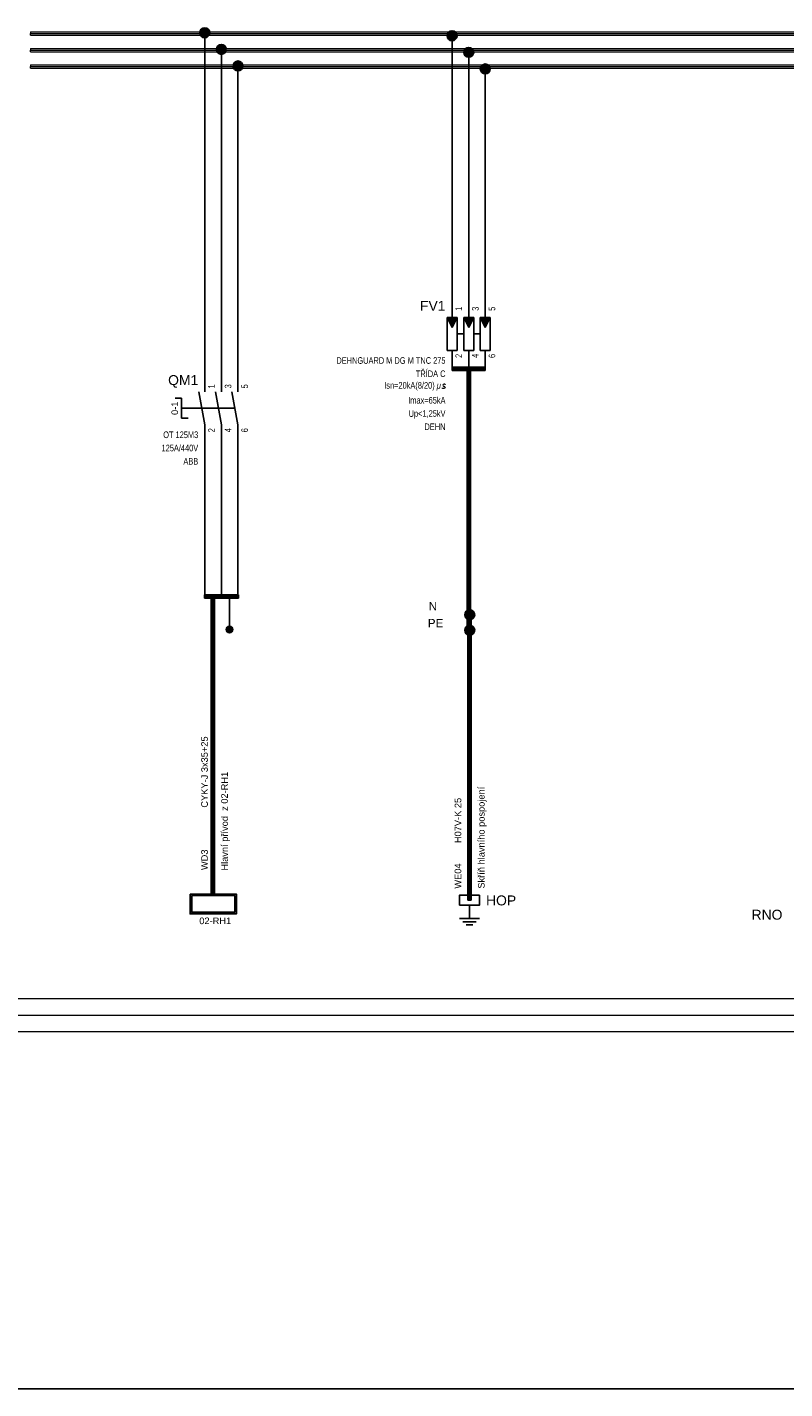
# Model space of a CAD drawing. Extents: x -3642 to 3381, y 3251 to 3904.
# Tile 2 of 41: x -3385 to -3156, y 3251 to 3662. Entities that reach past the tile are written whole.
import ezdxf
from ezdxf.enums import TextEntityAlignment as Align

# ---------------------------------------------------------------- set-up
doc = ezdxf.new("R2010")
doc.units = 0
doc.header["$MEASUREMENT"] = 0
for name, color, linetype in [('1-KRESBA', 7, 'Continuous'), ('__Bílá', 7, 'Continuous'), ('__Oranžová', 30, 'Continuous'), ('__Rudá 010', 10, 'Continuous'), ('__Svmodrá', 4, 'Continuous'), ('__Vínová 220', 220, 'Continuous'), ('__Zelená', 3, 'Continuous'), ('__Černá 250', 7, 'Continuous')]:
    doc.layers.add(name, color=color, linetype=linetype)
doc.styles.add('Arial', font='arial.ttf')
doc.styles.add('GENERATED_STYLE_1', font='arial.ttf')
doc.styles.add('GREEKC', font='greekc', dxfattribs={"width": 0.8, "height": 1.3})
doc.styles.add('ROMANC', font='romanc', dxfattribs={"height": 2})

# ---------------------------------------------------------------- blocks, each defined once
blk = doc.blocks.new('BLK_Razítko_malé_pro_rozváděče')
at = {"layer": '__Bílá'}
for p, q in [((15, -1), (15, -20)), ((15, -1), (294, -1)), ((15.5, -1.5), (15.5, -19.5)), ((15.5, -1.5), (184.5, -1.5)), ((184.5, -1.5), (184.5, -19.5)), ((185, -1.5), (185, -19.5)), ((185, -1.5), (293.5, -1.5)), ((293.5, -19.5), (293.5, -1.5)), ((294, -20), (294, -1)), ((15, -20), (294, -20)), ((15.5, -19.5), (184.5, -19.5)), ((185, -19.5), (293.5, -19.5)), ((15, -405), (15, -419)), ((15, -405), (294, -405)), ((15.5, -405.5), (15.5, -418.5)), ((15.5, -405.5), (194.5, -405.5)), ((194.5, -405.5), (194.5, -418.5)), ((195, -405.5), (195, -418.5)), ((195, -405.5), (293.5, -405.5)), ((293.5, -405.5), (293.5, -418.5)), ((294, -405), (294, -419)), ((15, -419), (294, -419)), ((15.5, -418.5), (194.5, -418.5)), ((195, -418.5), (293.5, -418.5))]:
    blk.add_line(p, q, dxfattribs=at)
for p in [(0, 0), (300, 0), (0, -420), (300, -420)]:
    blk.add_point(p, dxfattribs=at)
at = {"layer": '__Bílá', "style": 'Arial'}
for s, height, p in [('-', 3, (38, -7)), ('Dokument', 2.5, (187, -7)), ('-', 3, (210.5, -7)), ('SO/PS', 2.5, (17.5, -12)), ('-', 3, (38, -12)), ('Vypracoval', 2.5, (187, -12)), ('-', 3, (210.5, -12)), ('Investor', 2.5, (17.5, -17)), ('-', 3, (38, -17)), ('Datum', 2.5, (187, -17)), ('-', 3, (210.5, -17)), ('PVLK PROJECT s.r.o. , Langrova 195/33,  787 01 Šumperk', 2.5, (17.5, -411)), ('Copyright © 2012 PVLK', 2.5, (197, -411)), ('Telefon: 773 836 685, mobil: 777 848 204, e-mail: %%Upavelka@pvlk.cz', 2.5, (17.5, -416)), ('Číslo dokumentu .....', 2.5, (197, -416))]:
    blk.add_text(s, height=height, dxfattribs=at).set_placement(p)
at = {"layer": '__Vínová 220', "char_height": 2.5, "attachment_point": 7, "style": 'Arial'}
for s, insert in [('715 0908', (17.5, -7)), ('Rozšíření výrobního areálu firmy PLASTKON PRODUCT, S.R.O.', (42.5, -7.75)), ('R3 – Hlavní rozváděč 3NP', (215, -7.75)), ('SO 02 - Novostavba skladovací haly s administrativní budovou', (42.5, -12.75)), ('Miroslav Pavelka', (215, -12.75)), ('Plastkon product, s.r.o., Hlavní 147, Mikulovice 790 84', (42.5, -17.75)), ('06/2016', (215, -17.75))]:
    blk.add_mtext(s, dxfattribs=dict(at, insert=insert))
at = {"layer": '__Vínová 220', "style": 'Arial'}
blk.add_attdef('ČÍSLO', text='', height=4, dxfattribs=at).set_placement((290, -416), align=Align.RIGHT)
blk = doc.blocks.new('V0085A01')
h = blk.add_hatch(color=256)
edge = h.paths.add_edge_path()
edge.add_arc((0, 0), 1, 0, 360)
blk.add_circle((0, 0), 1)
blk = doc.blocks.new('RT-M3-WL')
for p, q in [((0, 5), (0, 10)), ((5, 5), (5, 10)), ((10, 5), (10, 10)), ((-1.82, 5), (0, -5)), ((3.18, 5), (5, -5)), ((8.18, 5), (10, -5)), ((-7, 3), (-9, 3)), ((-7, -3), (-7, 3)), ((-7, 0), (9.09, 0)), ((-7, -3), (-5, -3)), ((0, -5), (0, -10)), ((5, -5), (5, -10)), ((10, -5), (10, -10))]:
    blk.add_line(p, q)
at = {"style": 'Arial'}
blk.add_text('0-1', height=2, rotation=90, dxfattribs=at).set_placement((-8.08, 0), align=Align.CENTER)
blk.add_attdef('POPIS', text='', height=3, dxfattribs=at).set_placement((-2, 7), align=Align.RIGHT)
at = {"style": 'Arial', "width": 0.8}
for tag, p in [('NO1', (3, 6)), ('NO2', (8, 6)), ('NO3', (13, 6))]:
    blk.add_attdef(tag, p, '', height=2, rotation=90, dxfattribs=at)
for tag, p in [('TYP', (-2, -9)), ('AC21A(PROUD)', (-2, -13)), ('AC23A(VÝKON)', (-2, -17)), ('DOPLŇ1', (-2, -21)), ('DOPLŇ2', (-2, -25)), ('DOPLŇ3', (-2, -29))]:
    blk.add_attdef(tag, text='', height=2, dxfattribs=at).set_placement(p, align=Align.RIGHT)
for tag, p in [('CO1', (3, -6)), ('CO2', (8, -6)), ('CO3', (13, -6))]:
    blk.add_attdef(tag, text='', height=2, rotation=90, dxfattribs=at).set_placement(p, align=Align.RIGHT)
blk = doc.blocks.new('L0001A02')
at = {"linetype": 'Continuous'}
h = blk.add_hatch(color=256, dxfattribs=at)
edge = h.paths.add_edge_path()
edge.add_arc((0, 0), 1.5, 0, 360)
blk.add_circle((0, 0), 1.5)
blk = doc.blocks.new('HOP01')
for p, q in [((0, 0), (2, 0)), ((2, 1.5), (2, -1.5)), ((2.5, 1), (2.5, -1)), ((3, 0.5), (3, -0.5))]:
    blk.add_line(p, q)
blk.add_lwpolyline([(-1.5, 1.5), (0, 1.5), (0, -1.5), (-1.5, -1.5)], close=True)
blk = doc.blocks.new('MOE01020')
for points in [[(1.5, 5), (-1.5, 5), (0, 2)], [(6.5, 5), (3.5, 5), (5, 2)], [(10, 2), (11.5, 5), (8.5, 5)]]:
    blk.add_hatch(color=256).paths.add_polyline_path(points)
for p, q in [((0, 5), (0, 10)), ((5, 5), (5, 10)), ((10, 5), (10, 10)), ((-1.5, 5), (1.5, 5)), ((-1.5, -5), (-1.5, 5)), ((-1.5, 5), (0, 2)), ((0, 2), (1.5, 5)), ((1.5, 5), (1.5, -5)), ((3.5, 5), (5, 2)), ((3.5, 5), (6.5, 5)), ((3.5, -5), (3.5, 5)), ((5, 2), (6.5, 5)), ((6.5, 5), (6.5, -5)), ((8.5, 5), (10, 2)), ((8.5, 5), (11.5, 5)), ((8.5, -5), (8.5, 5)), ((10, 2), (11.5, 5)), ((11.5, 5), (11.5, -5)), ((1.5, 0), (3.5, 0)), ((6.5, 0), (8.5, 0)), ((1.5, -5), (-1.5, -5)), ((0, -5), (0, -10)), ((6.5, -5), (3.5, -5)), ((5, -5), (5, -10)), ((11.5, -5), (8.5, -5)), ((10, -5), (10, -10))]:
    blk.add_line(p, q)
at = {"style": 'Arial', "width": 0.8}
blk.add_text('Isn=20kA(8/20)', height=2, dxfattribs=at).set_placement((-20.48, -16.5))
at = {"oblique": 10, "width": 0.8}
for s, style, p in [('m', 'GREEKC', (-3.5, -16.5)), ('s', 'ROMANC', (-2, -16.5))]:
    blk.add_text(s, height=2, dxfattribs=dict(at, style=style)).set_placement(p, align=Align.RIGHT)
at = {"style": 'Arial'}
blk.add_attdef('POPIS', text='', height=3, dxfattribs=at).set_placement((-2, 7), align=Align.RIGHT)
at = {"style": 'Arial', "width": 0.8}
for tag, p in [('L1', (3, 7)), ('L2', (8, 7)), ('L3', (13, 7))]:
    blk.add_attdef(tag, p, '', height=2, rotation=90, dxfattribs=at)
for tag, p in [('TYP', (-2, -9)), ('TŘÍDA', (-2, -13)), ('ISG', (-2, -21)), ('TR', (-2, -25)), ('URES', (-2, -29))]:
    blk.add_attdef(tag, text='', height=2, dxfattribs=at).set_placement(p, align=Align.RIGHT)
for tag, p in [('T1', (3, -6)), ('T2', (8, -6)), ('T3', (13, -6))]:
    blk.add_attdef(tag, text='', height=2, rotation=90, dxfattribs=at).set_placement(p, align=Align.RIGHT)

msp = doc.modelspace()

# ---------------------------------------------------------------- hatches: boundary and pattern name
at = {"layer": '__Černá 250'}
h = msp.add_hatch(color=256, dxfattribs=at)
h.paths.add_polyline_path([(-3321.85, 3394.28), (-3321.85, 3400.28), (-3335.85, 3400.28), (-3335.85, 3394.28)])
h.paths.add_polyline_path([(-3322.35, 3394.78), (-3322.35, 3399.78), (-3335.35, 3399.78), (-3335.35, 3394.78)], flags=16)

# ---------------------------------------------------------------- linework, layer by layer
at = {"layer": '1-KRESBA'}
for p, q in [((-3256.79, 3579.3), (-3256.79, 3659.3)), ((-3251.79, 3579.3), (-3251.79, 3654.3)), ((-3246.79, 3579.3), (-3246.79, 3649.3)), ((-3256.79, 3559.3), (-3256.79, 3558.8)), ((-3256.79, 3559.3), (-3246.79, 3559.3)), ((-3256.79, 3558.3), (-3256.79, 3558.8)), ((-3256.79, 3558.8), (-3246.79, 3558.8)), ((-3252.29, 3479.96), (-3252.29, 3559.3)), ((-3252.29, 3559.3), (-3251.79, 3559.3)), ((-3251.79, 3479.96), (-3251.79, 3559.3)), ((-3251.29, 3559.3), (-3251.79, 3559.3)), ((-3251.29, 3479.96), (-3251.29, 3559.3)), ((-3246.79, 3559.3), (-3246.79, 3558.8)), ((-3246.79, 3558.3), (-3246.79, 3558.8)), ((-3256.79, 3558.3), (-3246.79, 3558.3)), ((-3331.39, 3536.88), (-3331.39, 3524.11)), ((-3326.39, 3536.88), (-3326.39, 3524.11)), ((-3321.39, 3536.88), (-3321.39, 3524.11)), ((-3331.39, 3527.92), (-3331.39, 3490.6)), ((-3326.39, 3527.92), (-3326.39, 3490.6)), ((-3321.39, 3527.92), (-3321.39, 3490.6)), ((-3331.47, 3490.6), (-3331.47, 3490.1)), ((-3331.47, 3490.6), (-3321.24, 3490.6)), ((-3331.47, 3489.6), (-3331.47, 3490.1)), ((-3331.47, 3490.1), (-3321.24, 3490.1)), ((-3331.47, 3489.6), (-3321.24, 3489.6)), ((-3329.47, 3399.93), (-3329.47, 3490.6)), ((-3329.47, 3490.6), (-3328.97, 3490.6)), ((-3328.97, 3399.93), (-3328.97, 3490.6)), ((-3328.47, 3490.6), (-3328.97, 3490.6)), ((-3328.47, 3399.93), (-3328.47, 3490.6)), ((-3323.97, 3490.1), (-3323.97, 3480.1)), ((-3321.24, 3490.6), (-3321.24, 3490.1)), ((-3321.24, 3489.6), (-3321.24, 3490.1)), ((-3252.03, 3398.43), (-3252.03, 3484.66)), ((-3252.03, 3484.66), (-3251.53, 3484.66)), ((-3251.53, 3398.43), (-3251.53, 3484.66)), ((-3251.03, 3484.66), (-3251.53, 3484.66)), ((-3251.03, 3398.43), (-3251.03, 3484.66)), ((-3252.29, 3479.96), (-3251.79, 3479.96)), ((-3251.29, 3479.96), (-3251.79, 3479.96)), ((-3329.47, 3399.93), (-3328.97, 3399.93)), ((-3328.47, 3399.93), (-3328.97, 3399.93)), ((-3252.03, 3398.43), (-3251.53, 3398.43)), ((-3251.03, 3398.43), (-3251.53, 3398.43))]:
    msp.add_line(p, q, dxfattribs=at)
at = {"layer": '1-KRESBA', "color": 3}
msp.add_lwpolyline([(-3642.15, 3903.52), (3380.95, 3903.52), (3380.95, 3250.95), (-3642.15, 3250.95)], close=True, dxfattribs=at)
at = {"layer": '__Oranžová', "lineweight": 0}
for p, q in [((-3384.02, 3660.5), (-3384.02, 3660)), ((-3384.02, 3660.5), (-3029.02, 3660.5)), ((-3384.02, 3659.5), (-3384.02, 3660)), ((-3384.02, 3660), (-3029.02, 3660)), ((-3384.02, 3659.5), (-3029.02, 3659.5)), ((-3384.02, 3655.5), (-3384.02, 3655)), ((-3384.02, 3655.5), (-3029.02, 3655.5)), ((-3384.02, 3654.5), (-3384.02, 3655)), ((-3384.02, 3655), (-3029.02, 3655)), ((-3384.02, 3654.5), (-3029.02, 3654.5)), ((-3384.02, 3650.5), (-3384.02, 3650)), ((-3384.02, 3650.5), (-3029.02, 3650.5)), ((-3384.02, 3649.5), (-3384.02, 3650)), ((-3384.02, 3650), (-3029.02, 3650)), ((-3384.02, 3649.5), (-3029.02, 3649.5))]:
    msp.add_line(p, q, dxfattribs=at)
at = {"layer": '__Vínová 220', "lineweight": 0}
for p, q in [((-3449.73, 3368.74), (-2953.32, 3368.74)), ((-3449.73, 3363.74), (-2953.32, 3363.74)), ((-3449.73, 3358.74), (-2953.32, 3358.74))]:
    msp.add_line(p, q, dxfattribs=at)
at = {"layer": '__Černá 250', "ltscale": 10}
for p, q in [((-3331.39, 3556.88), (-3331.39, 3660.7)), ((-3326.39, 3556.88), (-3326.39, 3654.7)), ((-3321.39, 3556.88), (-3321.39, 3649.7))]:
    msp.add_line(p, q, dxfattribs=at)
at = {"layer": '__Černá 250'}
for points in [[(-3335.85, 3400.28), (-3321.85, 3400.28), (-3321.85, 3394.28), (-3335.85, 3394.28)], [(-3335.35, 3399.78), (-3322.35, 3399.78), (-3322.35, 3394.78), (-3335.35, 3394.78)]]:
    msp.add_lwpolyline(points, close=True, dxfattribs=at)

# ---------------------------------------------------------------- block references
at = {"color": 250, "linetype": 'Continuous'}
msp.add_blockref('V0085A01', (-3323.97, 3480.1), dxfattribs=at)
at = {"layer": '1-KRESBA', "rotation": 270}
msp.add_blockref('BLK_Razítko_malé_pro_rozváděče', (-2994.02, 3690), dxfattribs=at).add_auto_attribs({'ČÍSLO': '24.1'})
at = {"layer": '1-KRESBA'}
for p in [(-3331.4, 3660.2), (-3256.79, 3659.3), (-3326.4, 3655.2), (-3251.79, 3654.3), (-3321.4, 3650.2), (-3246.79, 3649.3), (-3251.48, 3484.55), (-3251.48, 3484.55), (-3251.48, 3479.9), (-3251.48, 3479.9)]:
    msp.add_blockref('L0001A02', p, dxfattribs=at)
at = {"layer": '__Černá 250'}
ref = msp.add_blockref('MOE01020', (-3256.79, 3569.3), dxfattribs=at)
ref.add_attrib('POPIS', 'FV1', dxfattribs={"layer": '0', "color": 1, "height": 3, "style": 'Arial'}).set_placement((-3258.79, 3576.3), align=Align.RIGHT)
ref.add_attrib('TYP', 'DEHNGUARD M DG M TNC 275', dxfattribs={"layer": '0', "height": 2, "style": 'Arial', "width": 0.8}).set_placement((-3258.79, 3560.3), align=Align.RIGHT)
ref.add_attrib('TŘÍDA', 'TŘÍDA C', dxfattribs={"layer": '0', "height": 2, "style": 'Arial', "width": 0.8}).set_placement((-3258.79, 3556.3), align=Align.RIGHT)
ref.add_attrib('ISG', 'Imax=65kA', dxfattribs={"layer": '0', "height": 2, "style": 'Arial', "width": 0.8}).set_placement((-3258.79, 3548.3), align=Align.RIGHT)
ref.add_attrib('TR', 'Up<1,25kV', dxfattribs={"layer": '0', "height": 2, "style": 'Arial', "width": 0.8}).set_placement((-3258.79, 3544.3), align=Align.RIGHT)
ref.add_attrib('URES', 'DEHN', dxfattribs={"layer": '0', "height": 2, "style": 'Arial', "width": 0.8}).set_placement((-3258.79, 3540.3), align=Align.RIGHT)
ref.add_attrib('L1', '1', (-3253.79, 3576.3), dxfattribs={"layer": '0', "height": 2, "rotation": 90, "style": 'Arial', "width": 0.8})
ref.add_attrib('L2', '3', (-3248.79, 3576.3), dxfattribs={"layer": '0', "height": 2, "rotation": 90, "style": 'Arial', "width": 0.8})
ref.add_attrib('L3', '5', (-3243.79, 3576.3), dxfattribs={"layer": '0', "height": 2, "rotation": 90, "style": 'Arial', "width": 0.8})
ref.add_attrib('T1', '2', dxfattribs={"layer": '0', "height": 2, "rotation": 90, "style": 'Arial', "width": 0.8}).set_placement((-3253.79, 3563.3), align=Align.RIGHT)
ref.add_attrib('T2', '4', dxfattribs={"layer": '0', "height": 2, "rotation": 90, "style": 'Arial', "width": 0.8}).set_placement((-3248.79, 3563.3), align=Align.RIGHT)
ref.add_attrib('T3', '6', dxfattribs={"layer": '0', "height": 2, "rotation": 90, "style": 'Arial', "width": 0.8}).set_placement((-3243.79, 3563.3), align=Align.RIGHT)
ref = msp.add_blockref('RT-M3-WL', (-3331.39, 3546.88), dxfattribs=at)
ref.add_attrib('POPIS', 'QM1', dxfattribs={"layer": '0', "color": 1, "height": 3, "style": 'Arial'}).set_placement((-3333.39, 3553.88), align=Align.RIGHT)
ref.add_attrib('TYP', 'OT 125M3', dxfattribs={"layer": '0', "height": 2, "style": 'Arial', "width": 0.8}).set_placement((-3333.39, 3537.88), align=Align.RIGHT)
ref.add_attrib('AC21A(PROUD)', '125A/440V', dxfattribs={"layer": '0', "height": 2, "style": 'Arial', "width": 0.8}).set_placement((-3333.39, 3533.88), align=Align.RIGHT)
ref.add_attrib('AC23A(VÝKON)', 'ABB', dxfattribs={"layer": '0', "height": 2, "style": 'Arial', "width": 0.8}).set_placement((-3333.39, 3529.88), align=Align.RIGHT)
ref.add_attrib('CO1', '2', dxfattribs={"layer": '0', "height": 2, "rotation": 90, "style": 'Arial', "width": 0.8}).set_placement((-3328.39, 3540.88), align=Align.RIGHT)
ref.add_attrib('NO1', '1', (-3328.39, 3552.88), dxfattribs={"layer": '0', "height": 2, "rotation": 90, "style": 'Arial', "width": 0.8})
ref.add_attrib('CO2', '4', dxfattribs={"layer": '0', "height": 2, "rotation": 90, "style": 'Arial', "width": 0.8}).set_placement((-3323.39, 3540.88), align=Align.RIGHT)
ref.add_attrib('NO2', '3', (-3323.39, 3552.88), dxfattribs={"layer": '0', "height": 2, "rotation": 90, "style": 'Arial', "width": 0.8})
ref.add_attrib('CO3', '6', dxfattribs={"layer": '0', "height": 2, "rotation": 90, "style": 'Arial', "width": 0.8}).set_placement((-3318.39, 3540.88), align=Align.RIGHT)
ref.add_attrib('NO3', '5', (-3318.39, 3552.88), dxfattribs={"layer": '0', "height": 2, "rotation": 90, "style": 'Arial', "width": 0.8})
at = {"layer": '__Černá 250', "xscale": 2, "yscale": 2, "zscale": 2, "rotation": 270}
msp.add_blockref('HOP01', (-3251.53, 3396.93), dxfattribs=at)

# ---------------------------------------------------------------- texts
at = {"layer": '__Rudá 010', "style": 'Arial'}
for s, p in [('CYKY-J 3x35+25', (-3330.49, 3426.34)), ('H07V-K 25', (-3254.03, 3415.64)), ('WD3', (-3330.49, 3407.5)), ('WE04', (-3254.03, 3401.9))]:
    msp.add_text(s, height=2, rotation=90, dxfattribs=at).set_placement(p)
at = {"layer": '__Rudá 010'}
for s, height, style, p in [('HOP', 3, 'GENERATED_STYLE_1', (-3246.56, 3396.84)), ('02-RH1 ', 2, 'Arial', (-3333.07, 3391.18))]:
    msp.add_text(s, height=height, dxfattribs=dict(at, style=style)).set_placement(p)
at = {"layer": '__Rudá 010', "style": 'GENERATED_STYLE_1'}
msp.add_text('RNO', height=3, dxfattribs=at).set_placement((-3157.14, 3392.53), align=Align.RIGHT)
at = {"layer": '__Rudá 010', "char_height": 2, "width": 62.8406, "attachment_point": 1, "rotation": 90, "style": 'Arial'}
for s, insert in [('Hlavní přívod  z 02-RH1 ', (-3326.44, 3407.35)), ('Skříň hlavního pospojení', (-3249, 3401.9))]:
    msp.add_mtext(s, dxfattribs=dict(at, insert=insert))
at = {"layer": '__Svmodrá', "linetype": 'Continuous', "style": 'Arial'}
msp.add_text('N', height=2.5, dxfattribs=at).set_placement((-3263.85, 3485.9))
at = {"layer": '__Zelená', "linetype": 'Continuous', "style": 'Arial'}
msp.add_text('PE', height=2.5, dxfattribs=at).set_placement((-3264.12, 3480.8))

doc.saveas('drawing.dxf')
